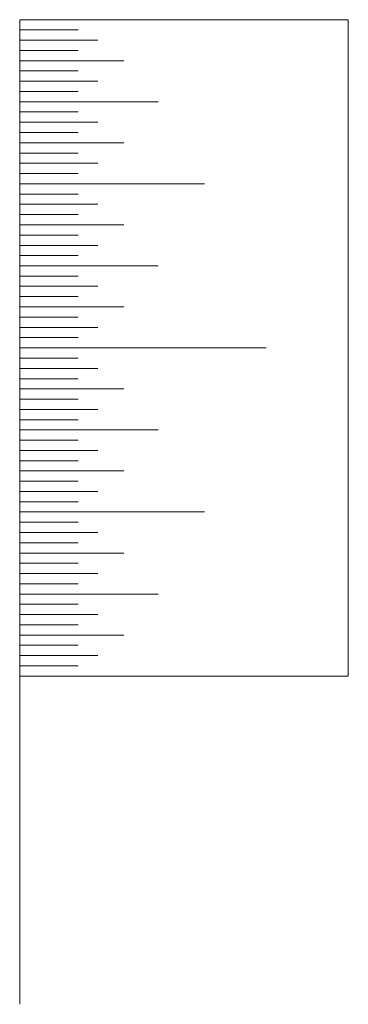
# Model space of a CAD drawing. Header units: inches. Extents: x 0.5 to 1, y -1 to 0.5.
import ezdxf

# ---------------------------------------------------------------- set-up
doc = ezdxf.new("R2010")
doc.units = ezdxf.units.IN
doc.header["$MEASUREMENT"] = 0

# ---------------------------------------------------------------- blocks, each defined once
blk = doc.blocks.new('A$C7B5A6C37')
at = {"lineweight": 0, "ltscale": 0.75}
for p, q in [((0, 0), (0, -0.5)), ((0, 0), (1, 0)), ((0.0156, 0), (0.0156, -0.089)), ((0.0312, 0), (0.0312, -0.1187)), ((0.0469, 0), (0.0469, -0.089)), ((0.0625, 0), (0.0625, -0.1582)), ((0.0781, 0), (0.0781, -0.089)), ((0.0938, 0), (0.0938, -0.1187)), ((0.1094, 0), (0.1094, -0.089)), ((0.125, 0), (0.125, -0.2109)), ((0.1406, 0), (0.1406, -0.089)), ((0.1562, 0), (0.1562, -0.1187)), ((0.1719, 0), (0.1719, -0.089)), ((0.1875, 0), (0.1875, -0.1582)), ((0.2031, 0), (0.2031, -0.089)), ((0.2188, 0), (0.2188, -0.1187)), ((0.2344, 0), (0.2344, -0.089)), ((0.25, 0), (0.25, -0.2812)), ((0.2656, 0), (0.2656, -0.089)), ((0.2812, 0), (0.2812, -0.1187)), ((0.2969, 0), (0.2969, -0.089)), ((0.3125, 0), (0.3125, -0.1582)), ((0.3281, 0), (0.3281, -0.089)), ((0.3438, 0), (0.3438, -0.1187)), ((0.3594, 0), (0.3594, -0.089)), ((0.375, 0), (0.375, -0.2109)), ((0.3906, 0), (0.3906, -0.089)), ((0.4062, 0), (0.4062, -0.1187)), ((0.4219, 0), (0.4219, -0.089)), ((0.4375, 0), (0.4375, -0.1582)), ((0.4531, 0), (0.4531, -0.089)), ((0.4688, 0), (0.4688, -0.1187)), ((0.4844, 0), (0.4844, -0.089)), ((0.5, 0), (0.5, -0.375)), ((0.5156, 0), (0.5156, -0.089)), ((0.5312, 0), (0.5312, -0.1187)), ((0.5469, 0), (0.5469, -0.089)), ((0.5625, 0), (0.5625, -0.1582)), ((0.5781, 0), (0.5781, -0.089)), ((0.5938, 0), (0.5938, -0.1187)), ((0.6094, 0), (0.6094, -0.089)), ((0.625, 0), (0.625, -0.2109)), ((0.6406, 0), (0.6406, -0.089)), ((0.6562, 0), (0.6562, -0.1187)), ((0.6719, 0), (0.6719, -0.089)), ((0.6875, 0), (0.6875, -0.1582)), ((0.7031, 0), (0.7031, -0.089)), ((0.7188, 0), (0.7188, -0.1187)), ((0.7344, 0), (0.7344, -0.089)), ((0.75, 0), (0.75, -0.2812)), ((0.7656, 0), (0.7656, -0.089)), ((0.7812, 0), (0.7812, -0.1187)), ((0.7969, 0), (0.7969, -0.089)), ((0.8125, 0), (0.8125, -0.1582)), ((0.8281, 0), (0.8281, -0.089)), ((0.8438, 0), (0.8438, -0.1187)), ((0.8594, 0), (0.8594, -0.089)), ((0.875, 0), (0.875, -0.2109)), ((0.8906, 0), (0.8906, -0.089)), ((0.9062, 0), (0.9062, -0.1187)), ((0.9219, 0), (0.9219, -0.089)), ((0.9375, 0), (0.9375, -0.1582)), ((0.9531, 0), (0.9531, -0.089)), ((0.9688, 0), (0.9688, -0.1187)), ((0.9844, 0), (0.9844, -0.089)), ((1, 0), (1, -0.5)), ((0, -0.5), (1, -0.5))]:
    blk.add_line(p, q, dxfattribs=at)

msp = doc.modelspace()

# ---------------------------------------------------------------- block references
at = {"ltscale": 0.75, "rotation": 90}
msp.add_blockref('A$C7B5A6C37', (0.5, -0.5), dxfattribs=at)
at = {"ltscale": 0.75, "extrusion": (0, -1, 0), "rotation": 90}
msp.add_blockref('A$C7B5A6C37', (0.5, 0, 0.5), dxfattribs=at)
at = {"ltscale": 0.75, "extrusion": (-1, 2e-16, 0), "rotation": 90}
msp.add_blockref('A$C7B5A6C37', (0.5, 0, -0.5), dxfattribs=at)

doc.saveas('drawing.dxf')
